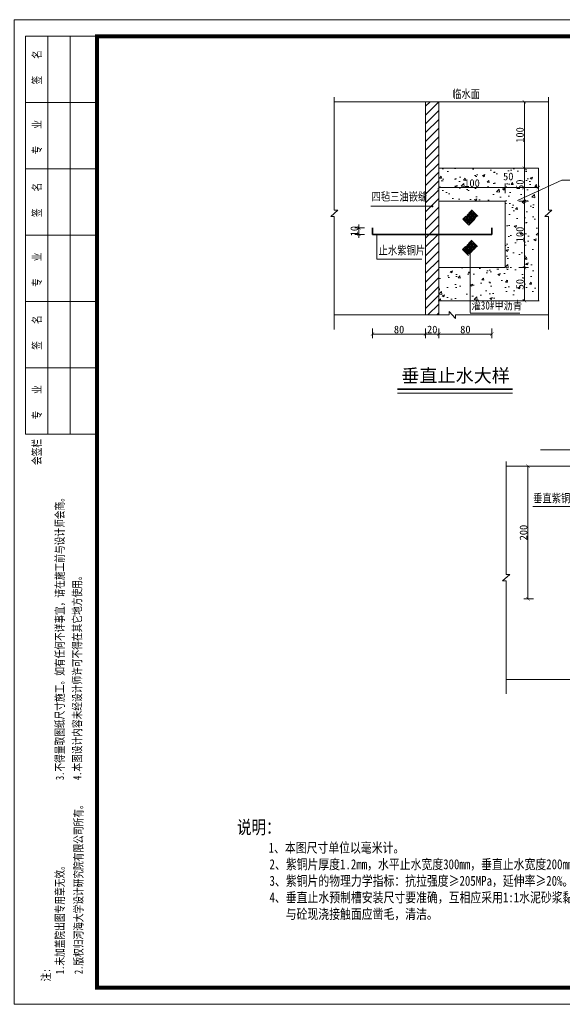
# Model space of a CAD drawing. Extents: x -13074 to 1448651, y 3648755 to 8081248.
# Tile 150 of 173: x 564821 to 564985, y 3858485 to 3858782. Entities that reach past the tile are written whole.
import ezdxf

# ---------------------------------------------------------------- set-up
doc = ezdxf.new("R2010")
doc.units = 0
doc.header["$PDMODE"] = 32
doc.header["$PDSIZE"] = 0.2
doc.layers.get('0').update_dxf_attribs({"linetype": 'CONTINUOUS'})
doc.layers.get('Defpoints').update_dxf_attribs({"linetype": 'CONTINUOUS'})
for name, color, linetype, lineweight in [('0.09标注线', 3, 'CONTINUOUS', 9), ('SHEET', 1, 'CONTINUOUS', 15), ('地涵轮廓线', 130, 'CONTINUOUS', 35), ('填充符', 7, 'CONTINUOUS', 9), ('文字', 7, 'CONTINUOUS', 15), ('粗线', 7, 'CONTINUOUS', 35), ('细实线', 3, 'CONTINUOUS', 20), ('钢筋粗线', 10, 'CONTINUOUS', 35)]:
    doc.layers.add(name, color=color, linetype=linetype, lineweight=lineweight)
doc.layers.add('DIM', color=3, linetype='CONTINUOUS')
doc.styles.add('-仿宋_GB2312', font='FangSong_GB2312.ttf')
doc.styles.add('FHZ', font='FangSong_GB2312.ttf', dxfattribs={"width": 0.707, "height": 300})
doc.styles.add('HZTXT', font='FangSong_GB2312.ttf', dxfattribs={"width": 0.8, "height": 2.5})
doc.dimstyles.new('zzzz STANDARD', dxfattribs={"dimtxt": 2.3, "dimasz": 1, "dimexe": 1.25, "dimexo": 1.5, "dimgap": 0.2, "dimtad": 1, "dimdec": 0, "dimlfac": 10, "dimzin": 0, "dimdsep": 46, "dimtxsty": '-仿宋_GB2312', "dimblk": 'ARCHTICK', "dimcen": 0.09, "dimadec": 0, "dimazin": 0, "dimtfac": 1, "dimtdec": 0, "dimtix": 1, "dimtmove": 2, "dimatfit": 3, "dimfxl": 1.7, "dimfxlon": 1, "dimtolj": 1, "dimtzin": 0, "dimlwd": 9, "dimlwe": 9, "dimarcsym": 0})

# ---------------------------------------------------------------- blocks, each defined once
blk = doc.blocks.new('_ARCHTICK')
at = {"color": 0, "linetype": 'ByBlock', "const_width": 0.15}
blk.add_lwpolyline([(-0.5, -0.5), (0.5, 0.5)], dxfattribs=at)
blk = doc.blocks.new('*D2760')
at = {"layer": 'Defpoints', "color": 0, "lineweight": 13}
for p in [(564927.83, 3858719.71), (564923.72, 3858717.71), (564927.83, 3858717.71)]:
    blk.add_point(p, dxfattribs=at)
at = {"layer": '地涵轮廓线', "color": 0, "lineweight": 9}
for p, q in [((564925.42, 3858719.71), (564922.47, 3858719.71)), ((564923.72, 3858719.71), (564923.72, 3858720.71)), ((564923.72, 3858719.71), (564923.72, 3858717.71)), ((564925.42, 3858717.71), (564922.47, 3858717.71)), ((564923.72, 3858717.71), (564923.72, 3858716.71))]:
    blk.add_line(p, q, dxfattribs=at)
for p, rotation in [((564923.72, 3858719.71), 270), ((564923.72, 3858717.71), 90)]:
    blk.add_blockref('_ARCHTICK', p, dxfattribs=dict(at, rotation=rotation))
at = {"layer": '地涵轮廓线', "color": 0, "lineweight": 9, "insert": (564922.37, 3858718.71), "char_height": 2.3, "attachment_point": 5, "rotation": 90, "style": '-仿宋_GB2312'}
blk.add_mtext('\\A1;10', dxfattribs=at)
blk = doc.blocks.new('*D2761')
at = {"layer": 'Defpoints', "color": 0, "lineweight": 13}
for p in [(564967.83, 3858731.84), (564947.83, 3858728.71), (564967.83, 3858727.71)]:
    blk.add_point(p, dxfattribs=at)
at = {"layer": '地涵轮廓线', "color": 0, "lineweight": 9}
for p, q in [((564947.83, 3858730.21), (564947.83, 3858733.09)), ((564947.83, 3858731.84), (564967.83, 3858731.84)), ((564967.83, 3858730.14), (564967.83, 3858733.09))]:
    blk.add_line(p, q, dxfattribs=at)
at = {"layer": '地涵轮廓线', "color": 0, "lineweight": 9, "rotation": 180}
blk.add_blockref('_ARCHTICK', (564947.83, 3858731.84), dxfattribs=at)
at = {"layer": '地涵轮廓线', "color": 0, "lineweight": 9}
blk.add_blockref('_ARCHTICK', (564967.83, 3858731.84), dxfattribs=at)
at = {"layer": '地涵轮廓线', "color": 0, "lineweight": 9, "insert": (564957.83, 3858733.19), "char_height": 2.3, "attachment_point": 5, "style": '-仿宋_GB2312'}
blk.add_mtext('\\A1;100', dxfattribs=at)
blk = doc.blocks.new('*D2764')
at = {"layer": 'Defpoints', "color": 0, "lineweight": 13}
for p in [(564967.14, 3858737.71), (564967.83, 3858727.71), (564973.63, 3858727.71)]:
    blk.add_point(p, dxfattribs=at)
at = {"layer": '地涵轮廓线', "color": 0, "lineweight": 9}
for p, q in [((564971.93, 3858737.71), (564974.88, 3858737.71)), ((564973.63, 3858737.71), (564973.63, 3858727.71)), ((564971.93, 3858727.71), (564974.88, 3858727.71))]:
    blk.add_line(p, q, dxfattribs=at)
for p, rotation in [((564973.63, 3858737.71), 90), ((564973.63, 3858727.71), 270)]:
    blk.add_blockref('_ARCHTICK', p, dxfattribs=dict(at, rotation=rotation))
at = {"layer": '地涵轮廓线', "color": 0, "lineweight": 9, "insert": (564972.28, 3858732.71), "char_height": 2.3, "attachment_point": 5, "rotation": 90, "style": '-仿宋_GB2312'}
blk.add_mtext('\\A1;50', dxfattribs=at)
blk = doc.blocks.new('*D2765')
at = {"layer": 'Defpoints', "color": 0, "lineweight": 13}
for p in [(564967.83, 3858727.71), (564967.83, 3858707.71), (564973.63, 3858707.71)]:
    blk.add_point(p, dxfattribs=at)
at = {"layer": '地涵轮廓线', "color": 0, "lineweight": 9}
for p, q in [((564971.93, 3858727.71), (564974.88, 3858727.71)), ((564973.63, 3858727.71), (564973.63, 3858707.71)), ((564971.93, 3858707.71), (564974.88, 3858707.71))]:
    blk.add_line(p, q, dxfattribs=at)
for p, rotation in [((564973.63, 3858727.71), 90), ((564973.63, 3858707.71), 270)]:
    blk.add_blockref('_ARCHTICK', p, dxfattribs=dict(at, rotation=rotation))
at = {"layer": '地涵轮廓线', "color": 0, "lineweight": 9, "insert": (564972.28, 3858717.71), "char_height": 2.3, "attachment_point": 5, "rotation": 90, "style": '-仿宋_GB2312'}
blk.add_mtext('\\A1;100', dxfattribs=at)
blk = doc.blocks.new('*D2766')
at = {"layer": 'Defpoints', "color": 0, "lineweight": 13}
for p in [(564967.83, 3858707.71), (564967.83, 3858697.71), (564973.63, 3858697.71)]:
    blk.add_point(p, dxfattribs=at)
at = {"layer": '地涵轮廓线', "color": 0, "lineweight": 9}
for p, q in [((564971.93, 3858707.71), (564974.88, 3858707.71)), ((564973.63, 3858707.71), (564973.63, 3858697.71)), ((564971.93, 3858697.71), (564974.88, 3858697.71))]:
    blk.add_line(p, q, dxfattribs=at)
for p, rotation in [((564973.63, 3858707.71), 90), ((564973.63, 3858697.71), 270)]:
    blk.add_blockref('_ARCHTICK', p, dxfattribs=dict(at, rotation=rotation))
at = {"layer": '地涵轮廓线', "color": 0, "lineweight": 9, "insert": (564972.28, 3858702.71), "char_height": 2.3, "attachment_point": 5, "rotation": 90, "style": '-仿宋_GB2312'}
blk.add_mtext('\\A1;50', dxfattribs=at)
blk = doc.blocks.new('*D2770')
at = {"layer": 'Defpoints', "color": 0, "lineweight": 13}
for p in [(564995.48, 3858647.78), (564974.7, 3858607.78), (564995.48, 3858607.78)]:
    blk.add_point(p, dxfattribs=at)
at = {"layer": '地涵轮廓线', "color": 0, "lineweight": 9}
for p, q in [((564976.4, 3858647.78), (564973.45, 3858647.78)), ((564974.7, 3858647.78), (564974.7, 3858607.78)), ((564976.4, 3858607.78), (564973.45, 3858607.78))]:
    blk.add_line(p, q, dxfattribs=at)
for p, rotation in [((564974.7, 3858647.78), 90), ((564974.7, 3858607.78), 270)]:
    blk.add_blockref('_ARCHTICK', p, dxfattribs=dict(at, rotation=rotation))
at = {"layer": '地涵轮廓线', "color": 0, "lineweight": 9, "insert": (564973.35, 3858627.78), "char_height": 2.3, "attachment_point": 5, "rotation": 90, "style": '-仿宋_GB2312'}
blk.add_mtext('\\A1;200', dxfattribs=at)

msp = doc.modelspace()

# ---------------------------------------------------------------- hatches: boundary and pattern name
at = {"layer": '0.09标注线', "linetype": 'Continuous', "lineweight": 13}
h = msp.add_hatch(dxfattribs=at)
h.set_pattern_fill('混凝土2', color=256, style=0)
h.set_pattern_definition([(50, (564947.8327, 3858697.7113), (7.1726, -0.6275), [0.75, -8.25]), (355, (564947.833, 3858697.711), (-1.3875, 7.5219), [0.6, -6.6]), (100.451, (564948.4304, 3858697.659), (5.7851, 6.8944), [0.6374, -7.0114]), (46.184, (564947.833, 3858699.711), (10.6724, -1.6552), [1.125, -12.375]), (96.636, (564948.722, 3858699.573), (9.3466, 9.7412), [0.9561, -10.5171]), (351.184, (564947.833, 3858699.711), (9.3466, 9.7412), [0.9, -9.9]), (21, (564948.8327, 3858699.2113), (5.9691, -4.0262), [0.75, -8.25]), (326, (564948.833, 3858699.211), (2.4332, 7.2515), [0.6, -6.6]), (71.451, (564949.33, 3858698.876), (8.4022, 3.2253), [0.6374, -7.0114]), (37.5, (564947.8327, 3858697.7113), (0.1216, 3.32894), [0, -6.52, 0, -6.7, 0, -6.625]), (7.5, (564947.8327, 3858697.7113), (2.6307, 3.94412), [0, -3.82, 0, -6.37, 0, -2.525]), (327.5, (564945.6027, 3858697.7113), (5.33822, -0.22555), [0, -2.5, 0, -7.8, 0, -10.35]), (317.5, (564944.6027, 3858697.7113), (5.83186, 1.00105), [0, -3.25, 0, -5.18, 0, -7.35])])
h.paths.add_polyline_path([(564977.833, 3858737.711), (564947.833, 3858737.711), (564947.833, 3858727.711), (564967.833, 3858727.711), (564967.833, 3858707.711), (564957.319, 3858707.711), (564957.319, 3858697.711), (564977.833, 3858697.711)])
h = msp.add_hatch(dxfattribs=at)
h.set_pattern_fill('混凝土2', color=256, style=0)
h.set_pattern_definition([(50, (564947.8327, 3858697.7113), (7.1726, -0.6275), [0.75, -8.25]), (355, (564947.833, 3858697.711), (-1.3875, 7.522), [0.6, -6.6]), (100.45, (564948.4304, 3858697.659), (5.785, 6.8944), [0.6374, -7.0114]), (46.184, (564947.833, 3858699.711), (10.6724, -1.655), [1.125, -12.375]), (96.64, (564948.722, 3858699.573), (9.347, 9.741), [0.956, -10.517]), (351.18, (564947.833, 3858699.711), (9.347, 9.741), [0.9, -9.9]), (21, (564948.8327, 3858699.2113), (5.969, -4.0262), [0.75, -8.25]), (326, (564948.833, 3858699.211), (2.433, 7.2515), [0.6, -6.6]), (71.45, (564949.33, 3858698.876), (8.4022, 3.2253), [0.6374, -7.0114]), (37.5, (564947.8327, 3858697.7113), (0.1216, 3.32894), [0, -6.52, 0, -6.7, 0, -6.625]), (7.5, (564947.8327, 3858697.7113), (2.6307, 3.9441), [0, -3.82, 0, -6.37, 0, -2.525]), (327.5, (564945.6027, 3858697.7113), (5.33822, -0.22555), [0, -2.5, 0, -7.8, 0, -10.35]), (317.5, (564944.6027, 3858697.7113), (5.8319, 1.001), [0, -3.25, 0, -5.18, 0, -7.35])])
h.paths.add_polyline_path([(564957.319, 3858707.711), (564947.833, 3858707.711), (564947.833, 3858697.711), (564957.319, 3858697.711)])
at = {"layer": '填充符'}
h = msp.add_hatch(dxfattribs=at)
h.set_pattern_fill('ANSI31', scale=15, style=0)
h.set_pattern_definition([(45, (583737.5774, 3868309.1093), (-1.32582521, 1.32582521), [])])
h.paths.add_polyline_path([(564947.833, 3858757.711), (564943.833, 3858757.711), (564943.833, 3858728.396), (564945.391, 3858728.396, -1), (564945.791, 3858728.396, -1), (564945.391, 3858728.396), (564943.833, 3858728.396), (564943.833, 3858717.711), (564947.833, 3858717.711)])
h.paths.add_polyline_path([(564947.833, 3858717.711), (564943.833, 3858717.711), (564943.833, 3858693.423), (564947.833, 3858693.423)])
at = {"layer": '细实线'}
for points in [[(564946.045, 3858726.222, 1), (564945.645, 3858726.222, 1)], [(564957.519, 3858713.591, 1), (564957.119, 3858713.591, 1)]]:
    msp.add_hatch(color=7, dxfattribs=at).paths.add_polyline_path(points)
h = msp.add_hatch(dxfattribs=at)
h.set_pattern_fill('HOUND', scale=0.1, angle=45, style=0)
h.set_pattern_definition([(45, (564956.84563, 3858720.54174), (0.3367596, 0.561266), [2.54, -1.27]), (135, (564956.84563, 3858720.54174), (0.3367596, -0.561266), [2.54, -1.27])])
h.paths.add_polyline_path([(564957.818, 3858725.118), (564955.044, 3858722.344), (564956.846, 3858720.542), (564959.62, 3858723.316)])
h = msp.add_hatch(dxfattribs=at)
h.set_pattern_fill('HOUND', scale=0.1, angle=45, style=0)
h.set_pattern_definition([(45, (564956.75491, 3858711.39256), (0.3367596, 0.561266), [2.54, -1.27]), (135, (564956.75491, 3858711.39256), (0.3367596, -0.561266), [2.54, -1.27])])
h.paths.add_polyline_path([(564957.727, 3858715.969), (564954.953, 3858713.195), (564956.755, 3858711.393), (564959.529, 3858714.167)])

# ---------------------------------------------------------------- linework, layer by layer
at = {"layer": 'SHEET', "color": 7}
for p, q in [((564844.768, 3858777.489), (564823.168, 3858777.489)), ((564823.168, 3858777.489), (564844.768, 3858777.489)), ((564823.168, 3858777.489), (564823.168, 3858657.489)), ((564829.918, 3858777.489), (564829.918, 3858657.489)), ((564836.668, 3858777.489), (564836.668, 3858657.489)), ((564823.168, 3858757.489), (564844.768, 3858757.489)), ((564823.168, 3858737.489), (564844.768, 3858737.489)), ((564823.168, 3858737.489), (564844.768, 3858737.489)), ((564823.168, 3858737.489), (564844.768, 3858737.489)), ((564823.168, 3858717.489), (564844.768, 3858717.489)), ((564823.168, 3858697.489), (564844.768, 3858697.489)), ((564823.168, 3858697.489), (564844.768, 3858697.489)), ((564823.168, 3858677.489), (564844.768, 3858677.489)), ((564823.168, 3858657.489), (564844.768, 3858657.489))]:
    msp.add_line(p, q, dxfattribs=at)
msp.add_lwpolyline([(565239.768, 3858485.489), (564819.768, 3858485.489), (564819.768, 3858782.489), (565239.768, 3858782.489)], close=True, dxfattribs=at)
at = {"layer": 'SHEET', "color": 7, "const_width": 1.2}
msp.add_lwpolyline([(564844.768, 3858777.489), (565234.768, 3858777.489), (565234.768, 3858490.489), (564844.768, 3858490.489)], close=True, dxfattribs=at)
at = {"layer": '文字', "color": 7}
for p, q in [((564916.319, 3858725.026), (564916.319, 3858759.118)), ((564980.838, 3858725.026), (564980.838, 3858759.118)), ((564984.871, 3858734.039), (564971.522, 3858727.989)), ((564984.871, 3858734.039), (565000.574, 3858734.039)), ((564917.403, 3858725.026), (564915.234, 3858723.13)), ((564916.319, 3858725.026), (564917.403, 3858725.026)), ((564927.321, 3858726.222), (564945.845, 3858726.222)), ((564981.922, 3858725.026), (564979.754, 3858723.13)), ((564980.838, 3858725.026), (564981.922, 3858725.026)), ((564915.234, 3858723.13), (564916.319, 3858723.13)), ((564916.319, 3858723.13), (564916.319, 3858689.038)), ((564979.754, 3858723.13), (564980.838, 3858723.13)), ((564980.838, 3858723.13), (564980.838, 3858689.038)), ((564929.132, 3858710.22), (564929.132, 3858717.711)), ((564957.319, 3858713.591), (564957.319, 3858694.163)), ((564929.132, 3858710.22), (564942.722, 3858710.22)), ((564950.976, 3858693.423), (564916.319, 3858693.423)), ((564950.976, 3858693.423), (564950.976, 3858694.507)), ((564950.976, 3858694.507), (564952.872, 3858692.339)), ((564952.872, 3858692.339), (564952.872, 3858693.423)), ((564952.872, 3858693.423), (564980.838, 3858693.423)), ((564957.319, 3858694.002), (564972.272, 3858694.002)), ((565012.529, 3858652.776), (564978.437, 3858652.776)), ((564968.135, 3858615.091), (564968.135, 3858649.183)), ((564976.179, 3858635.655), (564995.284, 3858635.655)), ((564969.219, 3858615.091), (564967.051, 3858613.195)), ((564968.135, 3858615.091), (564969.219, 3858615.091)), ((564967.051, 3858613.195), (564968.135, 3858613.195)), ((564968.135, 3858613.195), (564968.135, 3858579.103))]:
    msp.add_line(p, q, dxfattribs=at)
at = {"layer": '文字', "color": 7, "linetype": 'Continuous'}
msp.add_line((564935.401, 3858669.824), (564970.063, 3858669.824), dxfattribs=at)
at = {"layer": '粗线', "color": 7}
msp.add_line((564935.401, 3858671.024), (564970.063, 3858671.024), dxfattribs=at)
at = {"layer": '细实线', "color": 7}
for p, q in [((564980.838, 3858757.711), (564916.319, 3858757.711)), ((564943.833, 3858693.423), (564943.833, 3858757.711)), ((564947.833, 3858757.711), (564947.833, 3858693.423)), ((564947.833, 3858737.711), (564977.833, 3858737.711)), ((564977.833, 3858737.711), (564977.833, 3858697.711)), ((564947.833, 3858727.711), (564967.833, 3858727.711)), ((564967.833, 3858727.711), (564967.833, 3858707.711)), ((564967.833, 3858707.711), (564947.833, 3858707.711)), ((564977.833, 3858697.711), (564947.833, 3858697.711)), ((565057.735, 3858647.776), (564968.135, 3858647.776)), ((564968.135, 3858583.488), (565057.735, 3858583.488))]:
    msp.add_line(p, q, dxfattribs=at)
for centre in [(564945.845, 3858726.222), (564957.319, 3858713.591)]:
    msp.add_circle(centre, 0.2, dxfattribs=at)
at = {"layer": '钢筋粗线', "color": 7}
for p, q in [((564927.833, 3858719.711), (564927.833, 3858717.711)), ((564963.833, 3858719.711), (564963.833, 3858717.711)), ((564927.833, 3858717.711), (564963.833, 3858717.711))]:
    msp.add_line(p, q, dxfattribs=at)

# ---------------------------------------------------------------- texts
at = {"layer": 'DIM', "color": 7, "style": 'FHZ', "width": 0.75}
for s, p in [('签    名', (564827.941, 3858762.937)), ('专    业', (564827.941, 3858741.874)), ('签    名', (564827.941, 3858722.937)), ('专    业', (564827.941, 3858701.874)), ('签    名', (564827.941, 3858682.937)), ('专    业', (564827.941, 3858661.874)), ('会签栏', (564827.87, 3858648.168)), ('3.不得量取图纸尺寸施工。如有任何不详事宜，请在施工前与设计师会商。', (564834.802, 3858553.136)), ('4.本图设计内容未经设计师许可不得在其它地方使用。', (564840.061, 3858553.136)), ('2.版权归河海大学设计研究院有限公司所有。', (564840.459, 3858494.602)), ('1.未加盖院出图专用章无效。', (564834.843, 3858494.602)), ('注:', (564830.649, 3858492.409))]:
    msp.add_text(s, height=2.5, rotation=90, dxfattribs=at).set_placement(p)
at = {"layer": '文字', "color": 7, "char_height": 2.5, "style": 'HZTXT'}
for s, insert, width, attachment_point in [('临水面', (564951.824, 3858761.305), 18.83316, 1), ('四毡三油嵌缝', (564927.539, 3858730.389), 18.83316, 1), ('止水紫铜片', (564929.68, 3858714.154), 18.83316, 1), ('灌30#甲沥青', (564957.683, 3858697.555), 18.83316, 1), ('垂直紫铜片止水', (564976.264, 3858639.398), 23.95942, 1), ('{\\H1.6x;\\C7;说明：}\\P       {\\H1.2x;1、本图尺寸单位以毫米计。\\P      2、紫铜片厚度1.2mm，水平止水宽度300mm，垂直止水宽度200mm。\\P      3、紫铜片的物理力学指标：抗拉强度≥205MPa，延伸率≥20%。\\P      4、垂直止水预制槽安装尺寸要准确，互相应采用1:1水泥砂浆黏贴，\\P         与砼现浇接触面应凿毛，清洁。\\P  }', (564886.976, 3858523.35), 155.57505, 4)]:
    msp.add_mtext(s, dxfattribs=dict(at, insert=insert, width=width, attachment_point=attachment_point))
at = {"layer": '文字', "color": 7, "insert": (564952.882, 3858674.898), "char_height": 4, "width": 58.50288, "attachment_point": 5, "line_spacing_factor": 0.8, "style": '-仿宋_GB2312'}
msp.add_mtext('垂直止水大样', dxfattribs=at)

# ---------------------------------------------------------------- dimensions: what is measured, and where the dimension line sits
at = {"layer": '地涵轮廓线', "color": 7, "lineweight": 9}
msp.add_linear_dim(base=(564973.626, 3858757.711), p1=(564968.833, 3858737.711), p2=(564968.833, 3858757.711), angle=90, dimstyle='zzzz STANDARD', override={"dimlfac": 5}, dxfattribs=at).render()
for base, p1, p2, picture, middle in [((564973.626, 3858727.711), (564967.136, 3858737.711), (564967.833, 3858727.711), '*D2764', (564972.276, 3858732.711)), ((564973.626, 3858707.711), (564967.833, 3858727.711), (564967.833, 3858707.711), '*D2765', (564972.276, 3858717.711)), ((564923.717, 3858717.711), (564927.833, 3858719.711), (564927.833, 3858717.711), '*D2760', (564922.367, 3858718.711)), ((564973.626, 3858697.711), (564967.833, 3858707.711), (564967.833, 3858697.711), '*D2766', (564972.276, 3858702.711)), ((564974.701, 3858607.776), (564995.477, 3858647.776), (564995.477, 3858607.776), '*D2770', (564973.351, 3858627.776))]:
    dim = msp.add_linear_dim(base=base, p1=p1, p2=p2, angle=90, dimstyle='zzzz STANDARD', override={"dimlfac": 5}, dxfattribs=at)
    dim.commit()
    dim.dimension.update_dxf_attribs({"geometry": picture, "text_midpoint": middle})
dim = msp.add_linear_dim(base=(564967.833, 3858731.842), p1=(564947.833, 3858728.711), p2=(564967.833, 3858727.711), dimstyle='zzzz STANDARD', override={"dimlfac": 5}, dxfattribs=at)
dim.commit()
dim.dimension.update_dxf_attribs({"geometry": '*D2761', "text_midpoint": (564957.833, 3858733.192)})
msp.add_linear_dim(base=(564977.833, 3858731.842), p1=(564967.833, 3858727.711), p2=(564977.833, 3858727.711), location=(564968.754, 3858735.19), dimstyle='zzzz STANDARD', override={"dimlfac": 5}, dxfattribs=at).render()
for base, p1, p2 in [((564943.833, 3858687.679), (564927.833, 3858715.529), (564943.833, 3858715.529)), ((564963.833, 3858687.679), (564947.833, 3858691.241), (564963.833, 3858715.529)), ((564947.833, 3858687.679), (564943.833, 3858691.241), (564947.833, 3858691.241))]:
    msp.add_linear_dim(base=base, p1=p1, p2=p2, dimstyle='zzzz STANDARD', override={"dimlfac": 5}, dxfattribs=at).render()

doc.saveas('drawing.dxf')
